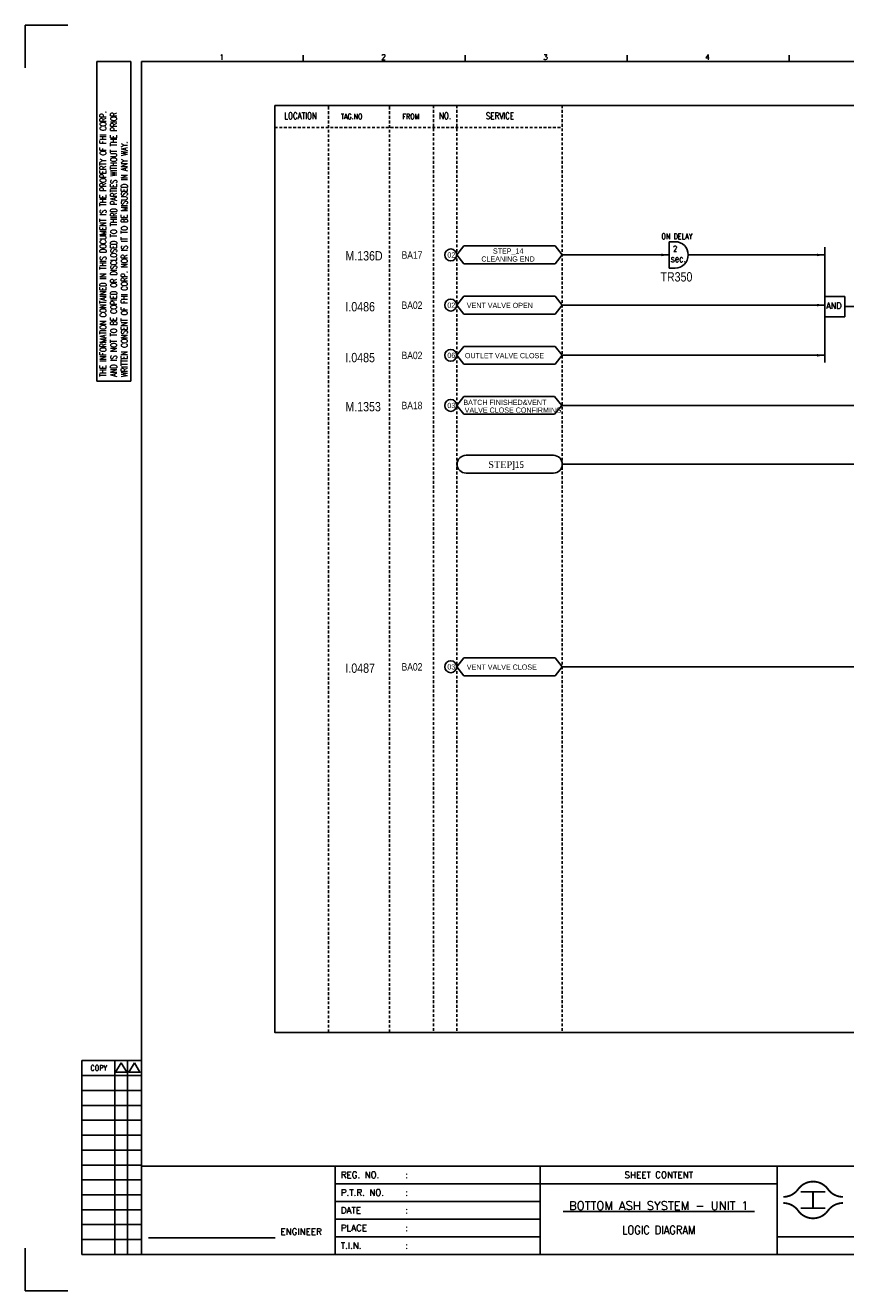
# Model space of a CAD drawing. Extents: x 1501 to 2467, y 399 to 1081.
# Tile 1 of 3: x 1501 to 1943, y 399 to 1081. Entities that reach past the tile are written whole.
import ezdxf
from ezdxf.enums import TextEntityAlignment as Align

# ---------------------------------------------------------------- set-up
doc = ezdxf.new("R2010")
doc.units = 0
doc.header["$MEASUREMENT"] = 0
doc.linetypes.add('HIDDEN', pattern=[4, 1.5, -1, 1.5])
doc.layers.get('0').update_dxf_attribs({"linetype": 'CONTINUOUS'})
doc.layers.get('DEFPOINTS').update_dxf_attribs({"linetype": 'CONTINUOUS'})
for name, color, linetype in [('CON', 4, 'CONTINUOUS'), ('DCS', 7, 'CONTINUOUS'), ('DIM', 3, 'CONTINUOUS'), ('HID', 2, 'HIDDEN'), ('TEXT', 7, 'CONTINUOUS'), ('圖框CON', 4, 'CONTINUOUS'), ('圖框DIM', 3, 'CONTINUOUS'), ('框線', 6, 'CONTINUOUS')]:
    doc.layers.add(name, color=color, linetype=linetype)
doc.styles.add('DAYUKP', font='complex', dxfattribs={"bigfont": 'DAYUKP.SHX'})
doc.styles.add('E4', font='simplex.shx', dxfattribs={"height": 4})
doc.styles.add('ROMANS', font='romans', dxfattribs={"width": 0.8})
doc.styles.add('style3', font='ARIALN.TTF')

# ---------------------------------------------------------------- blocks, each defined once
blk = doc.blocks.new('LEADER')
at = {"layer": 'CON'}
blk.add_solid([(0.85, -0.57), (0.85, -1.57), (3.85, -1.07)], dxfattribs=at)
blk = doc.blocks.new('Sht_Cont_T3')
at = {"layer": 'TEXT', "color": 3, "linetype": 'Continuous', "style": 'E4'}
for tag, p in [('$SHT_CONT_L1$', (55.63, 24.91)), ('$SHT_CONT_L2$', (55.63, 16.61)), ('$SHT_CONT_L3$', (55.63, 8.3))]:
    blk.add_attdef(tag, text='', height=4, dxfattribs=at).set_placement(p, align=Align.MIDDLE)
blk = doc.blocks.new('1')
at = {"ltscale": 500, "const_width": 0.99}
blk.add_lwpolyline([(1686.83, 57.65, -0.241531), (1678.79, 61.78, 0.512989), (1662.7, 61.78, -0.241531), (1654.66, 57.65, -0.241531)], format="xyb", dxfattribs=at)
at = {"const_width": 0.99}
blk.add_lwpolyline([(1686.83, 54.35, 0.241531), (1678.79, 50.22, -0.512989), (1662.7, 50.22, 0.241531), (1654.66, 54.35, 0.241531)], format="xyb", dxfattribs=at)
at = {"ltscale": 500, "const_width": 0.99}
for points in [[(1664.14, 60.4), (1677.35, 60.4)], [(1670.74, 60.4), (1670.74, 51.6)], [(1664.14, 51.6), (1677.35, 51.6)]]:
    blk.add_lwpolyline(points, dxfattribs=at)
at = {"layer": 'CON'}
for points in [[(1523.67, 26.6), (1523.67, 74.29)], [(1651.45, 26.6), (1651.45, 74.29)]]:
    blk.add_lwpolyline(points, dxfattribs=at)
at = {"layer": 'CON', "ltscale": 500}
for points in [[(1523.67, 64.75), (1413.11, 64.75)], [(1651.45, 64.75), (1523.67, 64.75)], [(1523.67, 55.22), (1413.11, 55.22)], [(1523.67, 45.69), (1413.11, 45.69)], [(1523.67, 36.15), (1413.11, 36.15)]]:
    blk.add_lwpolyline(points, dxfattribs=at)
at = {"layer": 'DEFPOINTS'}
for points in [[(1268.99, 689.33), (1246.02, 689.33), (1246.02, 666.36)], [(1268.99, 7.08), (1246.02, 7.08), (1246.02, 30.05)]]:
    blk.add_lwpolyline(points, dxfattribs=at)
at = {"layer": 'DIM'}
for p, q in [((1276.46, 131.12), (1276.46, 26.6)), ((1276.46, 131.12), (1308.62, 131.12)), ((1294.26, 26.6), (1294.26, 131.12)), ((1301.15, 26.6), (1301.15, 131.12)), ((1276.46, 123.08), (1308.62, 123.08)), ((1276.46, 115.04), (1308.62, 115.04)), ((1276.46, 107), (1308.62, 107)), ((1276.46, 98.96), (1308.62, 98.96)), ((1276.46, 90.92), (1308.62, 90.92)), ((1276.46, 82.88), (1308.62, 82.88)), ((1276.46, 74.84), (1308.62, 74.84)), ((1276.46, 66.8), (1308.62, 66.8)), ((1276.46, 58.76), (1308.62, 58.76)), ((1276.46, 50.72), (1308.62, 50.72)), ((1276.46, 42.68), (1308.62, 42.68)), ((1276.46, 34.64), (1308.62, 34.64)), ((1276.46, 26.6), (1308.62, 26.6))]:
    blk.add_line(p, q, dxfattribs=at)
for points in [[(1297.7, 129.98), (1294.72, 124.81), (1300.69, 124.81)], [(1304.83, 129.98), (1301.84, 124.81), (1307.81, 124.81)]]:
    blk.add_lwpolyline(points, close=True, dxfattribs=at)
at = {"layer": '圖框CON'}
for p, q in [((1284.5, 669.81), (1302.87, 669.81)), ((1284.5, 497.52), (1284.5, 669.81)), ((1302.87, 497.52), (1302.87, 669.81)), ((1395.91, 669.85), (1395.91, 673.29)), ((1483.2, 669.85), (1483.2, 673.29)), ((1570.49, 669.85), (1570.49, 673.29)), ((1657.78, 669.85), (1657.78, 673.29)), ((1284.5, 497.52), (1302.87, 497.52))]:
    blk.add_line(p, q, dxfattribs=at)
for points in [[(1413.11, 26.6), (1413.11, 74.29)], [(1828.89, 36.15), (1802.67, 36.15), (1651.45, 36.15)]]:
    blk.add_lwpolyline(points, dxfattribs=at)
at = {"layer": '圖框DIM'}
blk.add_line((1312.36, 35.55), (1380.65, 35.55), dxfattribs=at)
at = {"layer": '框線'}
for p, q in [((1308.62, 669.81), (1308.62, 26.6)), ((2181.53, 669.81), (1308.62, 669.81)), ((2181.53, 74.29), (1308.62, 74.29)), ((2181.53, 26.6), (1308.62, 26.6))]:
    blk.add_line(p, q, dxfattribs=at)
at = {"style": 'DAYUKP'}
for s, p in [('1', (1350.64, 670.78)), ('2', (1437.93, 670.78)), ('3', (1525.22, 670.78)), ('4', (1612.51, 670.78))]:
    blk.add_text(s, height=2.87, dxfattribs=at).set_placement(p)
at = {"layer": 'DIM', "style": 'ROMANS', "width": 0.75}
for s, p in [('THE INFORMATION CONTAINED IN THIS DOCUMENT IS THE PROPERTY OF FHI CORP.', (1287.94, 499.82)), ('AND IS NOT TO BE COPIED OR DISCLOSED TO THIRD PARTIES WITHOUT THE PRIOR', (1293.68, 499.82)), ('WRITTEN CONSENT OF FHI CORP. NOR IS IT TO BE MISUSED IN ANY WAY.', (1299.43, 499.82))]:
    blk.add_text(s, height=3.4457, rotation=90, dxfattribs=at).set_placement(p, align=Align.MIDDLE_LEFT)
at = {"layer": 'DIM', "style": 'ROMANS', "width": 0.8}
blk.add_text('COPY', height=2.871, dxfattribs=at).set_placement((1285.64, 127.16), align=Align.MIDDLE)
at = {"layer": 'HID', "ltscale": 500, "style": 'ROMANS'}
for s, height, p in [('REG. NO.', 3.446, (1416.1, 69.52)), (':', 3.45, (1450.9, 69.52)), ('P.T.R. NO.', 3.446, (1416.1, 59.99)), (':', 3.45, (1450.9, 59.99)), ('DATE', 3.446, (1416.1, 50.45)), (':', 3.45, (1450.9, 50.45)), ('PLACE', 3.446, (1416.1, 40.92)), (':', 3.45, (1450.9, 40.92)), ('T.I.N.', 3.446, (1416.1, 31.37)), (':', 3.45, (1450.9, 31.39))]:
    blk.add_text(s, height=height, dxfattribs=at).set_placement(p, align=Align.MIDDLE_LEFT)
blk.add_text('SHEET CONTENT', height=3.4457, dxfattribs=at).set_placement((1587.56, 69.52), align=Align.MIDDLE)
at = {"layer": 'HID', "style": 'ROMANS'}
blk.add_text('ENGINEER', height=3.446, dxfattribs=at).set_placement((1394.71, 37.18), align=Align.CENTER)

msp = doc.modelspace()

# ---------------------------------------------------------------- linework, layer by layer
at = {"layer": 'CON', "color": 6}
for p, q in [((1733.53, 957.5), (1737.43, 962.31)), ((1786.56, 962.31), (1737.43, 962.31)), ((1790.46, 957.5), (1786.56, 962.31)), ((1848.06, 964.64), (1848.06, 950.35)), ((1848.06, 964.64), (1851.24, 964.64)), ((1733.53, 957.5), (1737.43, 952.68)), ((1790.46, 957.5), (1786.56, 952.68)), ((1931.97, 961.64), (1931.97, 899.45)), ((1737.43, 952.68), (1786.56, 952.68)), ((1848.06, 950.35), (1851.24, 950.35)), ((1733.53, 930.44), (1737.43, 935.26)), ((1786.56, 935.26), (1737.43, 935.26)), ((1790.46, 930.44), (1786.56, 935.26)), ((1942.83, 935.14), (1931.97, 935.14)), ((1931.97, 924.18), (1931.97, 935.14)), ((1942.83, 924.18), (1942.83, 935.14)), ((1733.53, 930.44), (1737.43, 925.62)), ((1790.46, 930.44), (1786.56, 925.62)), ((1737.43, 925.62), (1786.56, 925.62)), ((1942.83, 924.18), (1931.97, 924.18)), ((1733.53, 903.38), (1737.43, 908.2)), ((1786.56, 908.2), (1737.43, 908.2)), ((1790.46, 903.38), (1786.56, 908.2)), ((1733.53, 903.38), (1737.43, 898.57)), ((1790.46, 903.38), (1786.56, 898.57)), ((1737.43, 898.57), (1786.56, 898.57)), ((1733.53, 876.37), (1737.43, 881.19)), ((1786.33, 881.19), (1737.43, 881.19)), ((1790.23, 876.37), (1786.33, 881.19)), ((1733.53, 876.37), (1737.43, 871.56)), ((1790.23, 876.37), (1786.33, 871.56)), ((1737.43, 871.56), (1786.33, 871.56)), ((1785.65, 849.45), (1738.58, 849.45)), ((1738.58, 839.82), (1785.65, 839.82)), ((1733.53, 735.44), (1737.43, 740.25)), ((1786.56, 740.25), (1737.43, 740.25)), ((1790.46, 735.44), (1786.56, 740.25)), ((1733.53, 735.44), (1737.43, 730.62)), ((1737.43, 730.62), (1786.56, 730.62)), ((1790.46, 735.44), (1786.56, 730.62))]:
    msp.add_line(p, q, dxfattribs=at)
at = {"layer": 'CON'}
for p, q in [((1790.46, 957.5), (1848.06, 957.5)), ((1858.38, 957.5), (1931.97, 957.5)), ((1790.46, 930.44), (1931.97, 930.44)), ((1942.83, 929.66), (2009.87, 929.66)), ((1790.46, 903.38), (1931.97, 903.38)), ((1790.23, 876.37), (2007.24, 876.37)), ((2235.66, 844.64), (1790.23, 844.64)), ((2139.48, 735.44), (1790.46, 735.44))]:
    msp.add_line(p, q, dxfattribs=at)
msp.add_lwpolyline([(1635.41, 1038.14), (2349.41, 1038.14), (2349.41, 538.33), (1635.41, 538.33)], close=True, dxfattribs=at)
for centre in [(1730.31, 957.5), (1730.31, 930.44), (1730.31, 903.38), (1730.31, 876.37), (1730.31, 735.44)]:
    msp.add_circle(centre, 3.21, dxfattribs=at)
at = {"layer": 'CON', "color": 6}
for centre, radius, start, end in [((1851.24, 957.5), 7.14, 270, 90), ((1738.58, 844.64), 4.82, 90, 270), ((1785.65, 844.64), 4.82, 270, 90)]:
    msp.add_arc(centre, radius, start, end, dxfattribs=at)
at = {"layer": 'HID'}
for p, q in [((1664.46, 1037.44), (1664.46, 538.33)), ((1697.38, 1037.44), (1697.38, 538.33)), ((1721.1, 1038.14), (1721.1, 538.31)), ((1733.53, 1038.14), (1733.53, 538.31)), ((1790.46, 1038.14), (1790.46, 538.33)), ((1635.41, 1026.23), (1790.46, 1026.23))]:
    msp.add_line(p, q, dxfattribs=at)

# ---------------------------------------------------------------- block references
msp.add_blockref('1', (254.92, 391.97))
at = {"layer": 'CON', "xscale": 1.4, "yscale": 1.4, "zscale": 1.4}
for p in [(1842.67, 958.99), (1926.58, 958.99), (1926.58, 931.93), (1926.58, 904.88)]:
    msp.add_blockref('LEADER', p, dxfattribs=at)
at = {"layer": 'TEXT', "color": 0}
ref = msp.add_blockref('Sht_Cont_T3', (1778.59, 418.57), dxfattribs=dict(at, xscale=1.148576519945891, yscale=1.148576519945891, zscale=1.148576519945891))
ref.add_attrib('$SHT_CONT_L1$', '%%U BOTTOM ASH SYSTEM - UNIT 1 ', dxfattribs={"color": 3, "linetype": 'Continuous', "height": 4.5943, "style": 'E4'}).set_placement((1842.48, 447.18), align=Align.TOP_CENTER)
ref.add_attrib('$SHT_CONT_L3$', 'LOGIC DIAGRAM', dxfattribs={"color": 3, "linetype": 'Continuous', "height": 4.5943, "style": 'E4', "width": 0.85}).set_placement((1842.48, 428.11), align=Align.BOTTOM_CENTER)

# ---------------------------------------------------------------- texts
at = {"layer": 'CON', "style": 'ROMANS', "width": 0.8}
for s, height, p in [('LOCATION', 3.5, (1649.34, 1032.53)), ('NO.', 3.5, (1727.23, 1032.53)), ('SERVICE', 3.5, (1756.88, 1032.46)), ('2', 3.02, (1851.3, 960.87)), ('sec.', 3.78, (1852.97, 955.49))]:
    msp.add_text(s, height=height, dxfattribs=at).set_placement(p, align=Align.MIDDLE)
at = {"layer": 'CON', "style": 'ROMANS'}
for s, height, width, p in [('TAG.NO', 2.8, 0.8, (1671.07, 1029.88)), ('FROM', 2.8, 0.8, (1704.33, 1029.88)), ('ON DELAY', 3.024, 0.8, (1843.9, 965.1)), ('AND', 3.5, 0.9, (1932.77, 927.35))]:
    msp.add_text(s, height=height, dxfattribs=dict(at, width=width)).set_placement(p, align=Align.BOTTOM_LEFT)
at = {"layer": 'CON', "style": 'style3'}
for s, p in [('BA17', (1703.82, 957.45)), ('BA02', (1703.82, 930.39)), ('BA02', (1703.82, 903.33)), ('BA18', (1703.82, 876.32)), ('BA02', (1703.82, 735.39))]:
    msp.add_text(s, height=4, dxfattribs=at).set_placement(p, align=Align.MIDDLE_LEFT)
for s, p in [('02', (1728.51, 955.22)), (' CLEANING END', (1745.77, 953.06)), ('STEP_14', (1753.07, 957.36)), ('02', (1728.51, 928.16)), ('VENT VALVE OPEN', (1738.97, 928.03)), ('06', (1728.51, 901.1)), ('OUTLET VALVE CLOSE', (1737.97, 900.97)), ('03', (1728.51, 874.09)), ('BATCH FINISHED&VENT ', (1737.12, 875.75)), ('VALVE CLOSE CONFIRMING', (1737.84, 871.58)), ('03', (1728.51, 733.16)), ('VENT VALVE CLOSE', (1738.97, 733.02))]:
    msp.add_text(s, height=2.8, dxfattribs=at).set_placement(p, align=Align.BOTTOM_LEFT)
at = {"layer": 'CON', "insert": (1750.55, 846.27), "char_height": 3.675, "width": 27.16, "attachment_point": 1, "style": 'style3'}
msp.add_mtext('{\\f@Batang|b0|i0|c0|p18;STEP\\fUniversalMath1 BT|b0|i0|c2|p16;]\\f細明體|b0|i0|c136|p49;15}', dxfattribs=at)
at = {"layer": 'DCS', "linetype": 'ByBlock', "style": 'style3'}
for s, p in [('M.136D', (1673.53, 954.53)), ('TR350', (1843.4, 943.18)), ('I.0486', (1673.53, 927.07)), ('I.0485', (1673.53, 899.65)), ('M.1353', (1673.53, 873.18)), ('I.0487', (1673.53, 732.2))]:
    msp.add_text(s, height=5, dxfattribs=at).set_placement(p)

doc.saveas('drawing.dxf')
